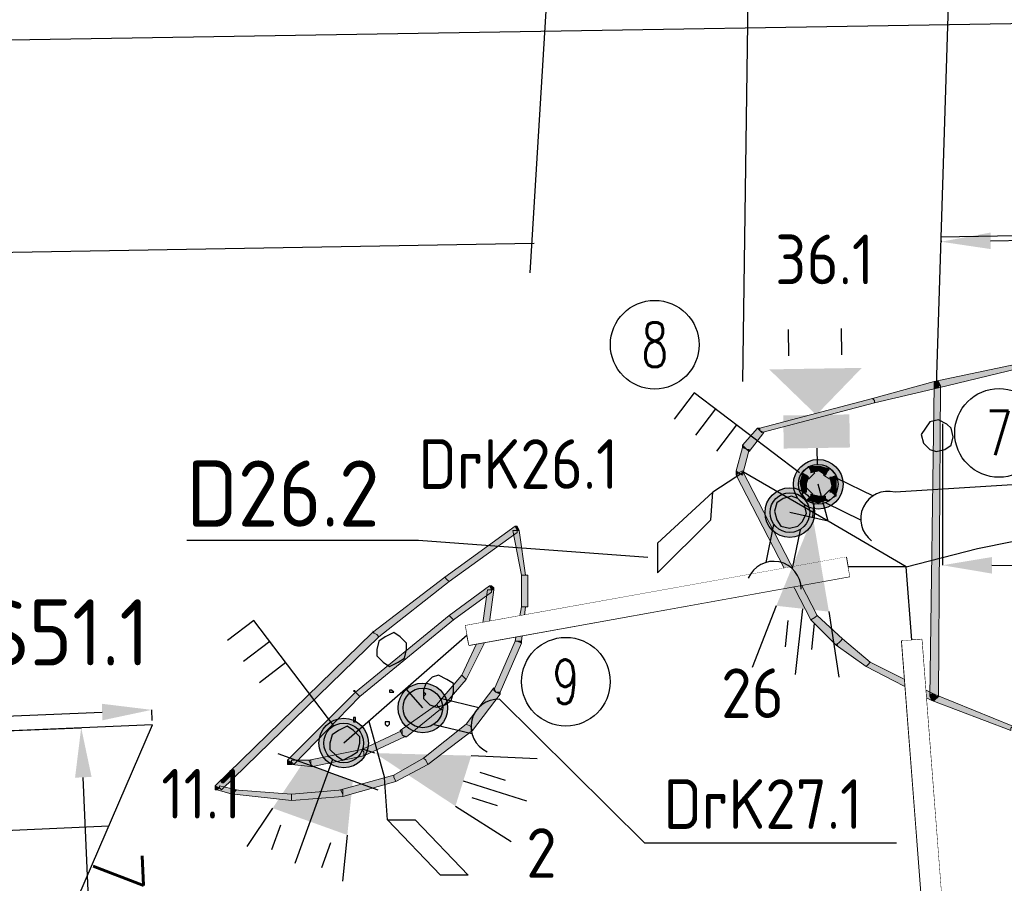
# Model space of a CAD drawing. Header units: millimetres. Extents: x -27 to 2301, y -256 to 766.
# Tile 48 of 97: x 247 to 262, y 54 to 67. Entities that reach past the tile are written whole.
import ezdxf
from ezdxf.enums import TextEntityAlignment as Align

# ---------------------------------------------------------------- set-up
doc = ezdxf.new("R2010")
doc.units = ezdxf.units.MM
doc.set_wipeout_variables(frame=1)
for name, color, linetype in [('SIV-ONDERGROND-ALG', 251, 'Continuous'), ('SIV-TEKST-035', 2, 'Continuous'), ('SIV-VRI-DETECTIE', 4, 'Continuous'), ('SIV-VRI-KABEL', 3, 'Continuous'), ('SIV-VRI-LUSUITSLIJPER', 7, 'Continuous'), ('SIV-VRI-MAATVOERING', 7, 'Continuous'), ('SIV-VRI-MANTELBUIS', 1, 'Continuous'), ('SIV-VRI-WEGMEUBILAIR', 7, 'Continuous'), ('WEG-XX-TEKST25', 2, 'Continuous')]:
    doc.layers.add(name, color=color, linetype=linetype)
doc.styles.add('ISO', font='ISO.shx')
doc.styles.add('ROMANS', font='romans.shx', dxfattribs={"width": 0.7})
doc.styles.get("Standard").update_dxf_attribs({"font": 'txt.shx'})
doc.dimstyles.get("Standard").update_dxf_attribs({"dimtxt": 0.18, "dimasz": 0.18, "dimexe": 0.18, "dimexo": 0.0625, "dimgap": 0.09, "dimtad": 0, "dimtih": 1, "dimtoh": 1, "dimzin": 0, "dimdsep": 46, "dimtxsty": 'Standard', "dimcen": 0.09, "dimadec": 0, "dimazin": 0, "dimtfac": 1, "dimtofl": 0, "dimtmove": 0, "dimatfit": 3, "dimfxl": 1, "dimtolj": 1, "dimtzin": 0, "dimarcsym": 0})

# ---------------------------------------------------------------- blocks, each defined once
blk = doc.blocks.new('161')
blk.add_circle((0, 0), 750)
at = {"style": 'ROMANS', "width": 0.7}
blk.add_attdef('MASTNR', text='', height=750, dxfattribs=at).set_placement((0, 0), align=Align.MIDDLE)
blk = doc.blocks.new('MAST')
at = {"layer": 'SIV-VRI-WEGMEUBILAIR'}
blk.add_circle((0, 0), 0.3, dxfattribs=at)
blk = doc.blocks.new('DRKM')
at = {"layer": 'SIV-VRI-WEGMEUBILAIR'}
for p, q in [((0.225, 0.203), (0.823, 0.203)), ((0.225, -0.205), (0.811, -0.205))]:
    blk.add_line(p, q, dxfattribs=at)
blk.add_circle((0, 0), 0.3, dxfattribs=at)
blk.add_arc((1.179, -0.011), 0.416, 101.0729, 258.884, dxfattribs=at)
blk = doc.blocks.new('20LNT')
at = {"layer": 'SIV-VRI-WEGMEUBILAIR'}
for p, q in [((1.597, 0.4), (2.563, 0.659)), ((1.797, 0.2), (2.197, 0.2)), ((0.197, 0), (0, 0)), ((1.597, 0), (2.597, 0)), ((1.797, -0.2), (2.197, -0.2)), ((1.597, -0.4), (2.563, -0.659))]:
    blk.add_line(p, q, dxfattribs=at)
blk.add_solid([(0.197, 0), (1.597, 0.4), (1.597, -0.4)], dxfattribs=at)
blk = doc.blocks.new('VGLNT')
at = {"layer": 'SIV-VRI-WEGMEUBILAIR'}
for p, q in [((1.648, 0.4), (2.048, 0.4)), ((0.248, 0), (0, 0)), ((1.648, -0.4), (2.048, -0.4))]:
    blk.add_line(p, q, dxfattribs=at)
for points in [[(0.748, 0), (1.448, 0.7), (1.448, -0.7)], [(0.248, 0.5), (0.748, 0.5), (0.248, -0.5), (0.748, -0.5)]]:
    blk.add_solid(points, dxfattribs=at)
blk = doc.blocks.new('SECLNT')
at = {"layer": 'SIV-VRI-WEGMEUBILAIR'}
for p, q in [((1.2, 0), (1.2, 0.5)), ((1.6, 0), (1.6, 0.5)), ((2, 0), (2, 0.5)), ((0, 0), (2, 0))]:
    blk.add_line(p, q, dxfattribs=at)
blk = doc.blocks.new('30LNTS')
at = {"layer": 'SIV-VRI-WEGMEUBILAIR'}
for p, q in [((0.2, 0), (0.2, 0.8)), ((1, 0.6), (1.679, 0.769)), ((1.2, 0.4), (1.6, 0.4)), ((0, 0), (1.675, 0)), ((0.2, 0), (0.2, -0.8)), ((1.2, -0.4), (1.6, -0.4)), ((1, -0.6), (1.679, -0.769))]:
    blk.add_line(p, q, dxfattribs=at)
blk.add_solid([(0.2, 0.4), (0.2, -0.4), (1, 0.6), (1, -0.6)], dxfattribs=at)
blk = doc.blocks.new('*D52')
at = {"layer": 'Defpoints', "color": 0}
for p in [(272.092, 63.797), (272.093, 63.722), (261.368, 63.61)]:
    blk.add_point(p, dxfattribs=at)
at = {"layer": 'SIV-VRI-MAATVOERING', "color": 0, "lineweight": -2}
for p, q in [((272.093, 63.735), (272.093, 63.722)), ((262.119, 63.548), (271.343, 63.709)), ((261.369, 63.547), (261.369, 63.534))]:
    blk.add_line(p, q, dxfattribs=at)
at = {"layer": 'SIV-VRI-MAATVOERING', "color": 0}
for points in [[(271.341, 63.834), (271.345, 63.584), (272.093, 63.722)], [(262.117, 63.673), (262.121, 63.423), (261.369, 63.534)]]:
    blk.add_solid(points, dxfattribs=at)
at = {"layer": 'SIV-VRI-MAATVOERING', "color": 0, "insert": (265.671, 64.075), "char_height": 0.75, "attachment_point": 5, "rotation": 1.0016}
blk.add_mtext('\\A1;8.75', dxfattribs=at)
blk = doc.blocks.new('*D53')
at = {"layer": 'Defpoints', "color": 0}
for p in [(261.393, 60.843), (277.696, 60.812), (277.692, 58.614)]:
    blk.add_point(p, dxfattribs=at)
at = {"layer": 'SIV-VRI-MAATVOERING', "color": 0, "lineweight": -2}
for p, q in [((261.393, 60.78), (261.389, 58.644)), ((277.696, 60.749), (277.692, 58.614)), ((262.139, 58.643), (276.942, 58.615))]:
    blk.add_line(p, q, dxfattribs=at)
at = {"layer": 'SIV-VRI-MAATVOERING', "color": 0}
for points in [[(262.139, 58.768), (262.138, 58.518), (261.389, 58.644)], [(276.942, 58.74), (276.942, 58.49), (277.692, 58.614)]]:
    blk.add_solid(points, dxfattribs=at)
at = {"layer": 'SIV-VRI-MAATVOERING', "color": 0, "insert": (274.672, 59.084), "char_height": 0.75, "attachment_point": 5, "rotation": 359.8918}
blk.add_mtext('\\A1;16.30', dxfattribs=at)
blk = doc.blocks.new('*D77')
at = {"layer": 'Defpoints', "color": 0}
for p in [(249.434, 56.458), (249.444, 56.234), (241.851, 55.908)]:
    blk.add_point(p, dxfattribs=at)
at = {"layer": 'SIV-VRI-MAATVOERING', "color": 0, "lineweight": -2}
for p, q in [((242.591, 56.164), (248.685, 56.425)), ((249.441, 56.296), (249.434, 56.458)), ((241.848, 55.97), (241.841, 56.131))]:
    blk.add_line(p, q, dxfattribs=at)
at = {"layer": 'SIV-VRI-MAATVOERING', "color": 0}
for points in [[(248.68, 56.55), (248.69, 56.3), (249.434, 56.458)], [(242.585, 56.288), (242.596, 56.039), (241.841, 56.131)]]:
    blk.add_solid(points, dxfattribs=at)
at = {"layer": 'SIV-VRI-MAATVOERING', "color": 0, "insert": (244.208, 56.699), "char_height": 0.75, "attachment_point": 5, "rotation": 2.4596}
blk.add_mtext('\\A1;7.60', dxfattribs=at)
blk = doc.blocks.new('*D78')
at = {"layer": 'Defpoints', "color": 0}
for p in [(248.368, 56.188), (243.35, 55.972), (243.667, 48.579)]:
    blk.add_point(p, dxfattribs=at)
at = {"layer": 'SIV-VRI-MAATVOERING', "color": 0, "lineweight": -2}
for p, q in [((243.412, 55.975), (248.368, 56.188)), ((248.653, 49.544), (248.4, 55.438)), ((243.73, 48.582), (248.685, 48.795))]:
    blk.add_line(p, q, dxfattribs=at)
at = {"layer": 'SIV-VRI-MAATVOERING', "color": 0}
for points in [[(248.525, 55.444), (248.275, 55.433), (248.368, 56.188)], [(248.778, 49.549), (248.528, 49.538), (248.685, 48.795)]]:
    blk.add_solid(points, dxfattribs=at)
at = {"layer": 'SIV-VRI-MAATVOERING', "color": 0, "insert": (248.961, 53.21), "char_height": 0.75, "attachment_point": 5, "rotation": 272.4596}
blk.add_mtext('\\A1;7.20', dxfattribs=at)

msp = doc.modelspace()

# ---------------------------------------------------------------- hatches: boundary and pattern name
h = msp.add_hatch(color=9)
h.dxf.hatch_style = 2
h.paths.add_polyline_path([(255.088, 58.495), (255.121, 58.495), (255.056, 58.495)])
at = {"layer": 'SIV-ONDERGROND-ALG'}
h = msp.add_hatch(color=256, dxfattribs=at)
h.dxf.hatch_style = 2
h.paths.add_polyline_path([(261.296, 61.358), (261.329, 61.326), (262.519, 61.615), (262.486, 61.648), (262.486, 61.68), (261.264, 61.422)])
h = msp.add_hatch(color=256, dxfattribs=at)
h.dxf.hatch_style = 2
h.paths.add_polyline_path([(260.364, 61.133), (260.364, 61.101), (261.329, 61.326), (261.296, 61.358), (261.264, 61.422), (260.331, 61.165)])
h = msp.add_hatch(color=256, dxfattribs=at)
h.dxf.hatch_style = 2
h.paths.add_polyline_path([(261.296, 61.358), (261.264, 61.358), (261.2, 56.662), (261.329, 56.662), (261.361, 61.358)])
h = msp.add_hatch(color=256, dxfattribs=at)
h.dxf.hatch_style = 2
h.paths.add_polyline_path([(261.329, 61.326), (261.264, 61.326), (261.264, 61.39), (261.264, 61.422), (261.296, 61.358)])
h = msp.add_hatch(color=256, dxfattribs=at)
h.dxf.hatch_style = 2
h.paths.add_polyline_path([(261.264, 61.422), (261.329, 61.422), (261.329, 61.358), (261.329, 61.326), (261.296, 61.358)])
h = msp.add_hatch(color=256, dxfattribs=at)
h.dxf.hatch_style = 2
h.paths.add_polyline_path([(261.264, 61.358), (261.264, 61.422), (261.329, 61.422), (261.361, 61.358), (261.296, 61.358)])
h = msp.add_hatch(color=256, dxfattribs=at)
h.dxf.hatch_style = 2
h.paths.add_polyline_path([(258.627, 60.683), (258.659, 60.65), (260.364, 61.101), (260.364, 61.133), (260.331, 61.165), (258.627, 60.715)])
h = msp.add_hatch(color=256, dxfattribs=at)
h.dxf.hatch_style = 2
h.paths.add_polyline_path([(258.434, 60.393), (258.466, 60.361), (258.691, 60.65), (258.627, 60.683), (258.594, 60.715), (258.369, 60.457)])
h = msp.add_hatch(color=256, dxfattribs=at)
h.dxf.hatch_style = 2
h.paths.add_polyline_path([(258.594, 60.715), (258.627, 60.715), (258.627, 60.683)])
h = msp.add_hatch(color=256, dxfattribs=at)
h.dxf.hatch_style = 2
h.paths.add_polyline_path([(258.369, 60.425), (258.369, 60.457), (258.434, 60.393)])
h = msp.add_hatch(color=256, dxfattribs=at)
h.dxf.hatch_style = 2
h.paths.add_polyline_path([(258.305, 60.039), (258.369, 60.007), (258.466, 60.393), (258.434, 60.393), (258.369, 60.425), (258.273, 60.071)])
h = msp.add_hatch(color=256, dxfattribs=at)
h.dxf.hatch_style = 2
h.paths.add_polyline_path([(259.463, 57.852), (259.495, 57.884), (258.369, 60.071), (258.305, 60.039), (258.273, 60.007), (259.399, 57.82)])
h = msp.add_hatch(color=256, dxfattribs=at)
h.dxf.hatch_style = 2
h.paths.add_polyline_path([(258.273, 60.007), (258.273, 60.071), (258.305, 60.039)])
h = msp.add_hatch(color=256, dxfattribs=at)
h.dxf.hatch_style = 2
h.paths.add_polyline_path([(259.334, 60.007), (259.27, 60.007), (259.238, 59.911), (259.27, 59.879), (259.334, 59.879), (259.366, 59.975)])
h = msp.add_hatch(color=256, dxfattribs=at)
h.dxf.hatch_style = 2
h.paths.add_polyline_path([(259.334, 60.007), (259.27, 60.007), (259.238, 59.911), (259.27, 59.879), (259.334, 59.879), (259.366, 59.975)])
h = msp.add_hatch(color=256, dxfattribs=at)
h.dxf.hatch_style = 2
h.paths.add_polyline_path([(259.399, 60.071), (259.366, 60.136), (259.27, 60.039), (259.334, 60.007), (259.366, 59.943), (259.463, 60.039)])
h = msp.add_hatch(color=256, dxfattribs=at)
h.dxf.hatch_style = 2
h.paths.add_polyline_path([(259.399, 60.071), (259.366, 60.136), (259.27, 60.039), (259.334, 60.007), (259.366, 59.943), (259.463, 60.039)])
h = msp.add_hatch(color=256, dxfattribs=at)
h.dxf.hatch_style = 2
h.paths.add_polyline_path([(259.27, 60.039), (259.27, 60.007), (259.334, 60.007)])
h = msp.add_hatch(color=256, dxfattribs=at)
h.dxf.hatch_style = 2
h.paths.add_polyline_path([(259.27, 60.039), (259.27, 60.007), (259.334, 60.007)])
h = msp.add_hatch(color=256, dxfattribs=at)
h.dxf.hatch_style = 2
h.paths.add_polyline_path([(259.399, 60.136), (259.366, 60.136), (259.399, 60.071)])
h = msp.add_hatch(color=256, dxfattribs=at)
h.dxf.hatch_style = 2
h.paths.add_polyline_path([(259.399, 60.136), (259.366, 60.136), (259.399, 60.071)])
h = msp.add_hatch(color=256, dxfattribs=at)
h.dxf.hatch_style = 2
h.paths.add_polyline_path([(259.527, 60.104), (259.527, 60.136), (259.399, 60.136), (259.399, 60.039), (259.527, 60.071)])
h = msp.add_hatch(color=256, dxfattribs=at)
h.dxf.hatch_style = 2
h.paths.add_polyline_path([(259.527, 60.104), (259.527, 60.136), (259.399, 60.136), (259.399, 60.039), (259.527, 60.071)])
h = msp.add_hatch(color=256, dxfattribs=at)
h.dxf.hatch_style = 2
h.paths.add_polyline_path([(259.656, 60.071), (259.656, 60.104), (259.559, 60.136), (259.527, 60.104), (259.527, 60.071), (259.624, 60.007)])
h = msp.add_hatch(color=256, dxfattribs=at)
h.dxf.hatch_style = 2
h.paths.add_polyline_path([(259.559, 60.136), (259.527, 60.136), (259.527, 60.104)])
h = msp.add_hatch(color=256, dxfattribs=at)
h.dxf.hatch_style = 2
h.paths.add_polyline_path([(259.656, 60.071), (259.656, 60.104), (259.559, 60.136), (259.527, 60.104), (259.527, 60.071), (259.624, 60.007)])
h = msp.add_hatch(color=256, dxfattribs=at)
h.dxf.hatch_style = 2
h.paths.add_polyline_path([(259.559, 60.136), (259.527, 60.136), (259.527, 60.104)])
h = msp.add_hatch(color=256, dxfattribs=at)
h.dxf.hatch_style = 2
h.paths.add_polyline_path([(259.72, 59.975), (259.785, 60.007), (259.688, 60.104), (259.656, 60.071), (259.592, 60.007), (259.688, 59.943)])
h = msp.add_hatch(color=256, dxfattribs=at)
h.dxf.hatch_style = 2
h.paths.add_polyline_path([(259.72, 59.975), (259.785, 60.007), (259.688, 60.104), (259.656, 60.071), (259.592, 60.007), (259.688, 59.943)])
h = msp.add_hatch(color=256, dxfattribs=at)
h.dxf.hatch_style = 2
h.paths.add_polyline_path([(259.688, 60.104), (259.656, 60.104), (259.656, 60.071)])
h = msp.add_hatch(color=256, dxfattribs=at)
h.dxf.hatch_style = 2
h.paths.add_polyline_path([(259.688, 60.104), (259.656, 60.104), (259.656, 60.071)])
h = msp.add_hatch(color=256, dxfattribs=at)
h.dxf.hatch_style = 2
h.paths.add_polyline_path([(259.785, 59.975), (259.785, 60.007), (259.72, 59.975)])
h = msp.add_hatch(color=256, dxfattribs=at)
h.dxf.hatch_style = 2
h.paths.add_polyline_path([(259.785, 59.975), (259.785, 60.007), (259.72, 59.975)])
h = msp.add_hatch(color=256, dxfattribs=at)
h.dxf.hatch_style = 2
h.paths.add_polyline_path([(259.238, 59.911), (259.238, 59.879), (259.27, 59.879)])
h = msp.add_hatch(color=256, dxfattribs=at)
h.dxf.hatch_style = 2
h.paths.add_polyline_path([(259.238, 59.911), (259.238, 59.879), (259.27, 59.879)])
h = msp.add_hatch(color=256, dxfattribs=at)
h.dxf.hatch_style = 2
h.paths.add_polyline_path([(259.27, 59.879), (259.238, 59.879), (259.27, 59.75), (259.334, 59.75), (259.334, 59.879)])
h = msp.add_hatch(color=256, dxfattribs=at)
h.dxf.hatch_style = 2
h.paths.add_polyline_path([(259.27, 59.879), (259.238, 59.879), (259.27, 59.75), (259.334, 59.75), (259.334, 59.879)])
h = msp.add_hatch(color=256, dxfattribs=at)
h.dxf.hatch_style = 2
h.paths.add_polyline_path([(259.752, 59.846), (259.785, 59.846), (259.785, 59.975), (259.688, 59.975), (259.72, 59.846)])
h = msp.add_hatch(color=256, dxfattribs=at)
h.dxf.hatch_style = 2
h.paths.add_polyline_path([(259.752, 59.846), (259.785, 59.846), (259.785, 59.975), (259.688, 59.975), (259.72, 59.846)])
h = msp.add_hatch(color=256, dxfattribs=at)
h.dxf.hatch_style = 2
h.paths.add_polyline_path([(259.302, 59.75), (259.27, 59.718), (259.334, 59.621), (259.399, 59.686), (259.431, 59.718), (259.334, 59.814)])
h = msp.add_hatch(color=256, dxfattribs=at)
h.dxf.hatch_style = 2
h.paths.add_polyline_path([(259.302, 59.75), (259.27, 59.718), (259.334, 59.621), (259.399, 59.686), (259.431, 59.718), (259.334, 59.814)])
h = msp.add_hatch(color=256, dxfattribs=at)
h.dxf.hatch_style = 2
h.paths.add_polyline_path([(259.27, 59.75), (259.27, 59.718), (259.302, 59.75)])
h = msp.add_hatch(color=256, dxfattribs=at)
h.dxf.hatch_style = 2
h.paths.add_polyline_path([(259.27, 59.75), (259.27, 59.718), (259.302, 59.75)])
h = msp.add_hatch(color=256, dxfattribs=at)
h.dxf.hatch_style = 2
h.paths.add_polyline_path([(259.399, 59.686), (259.366, 59.621), (259.495, 59.589), (259.527, 59.621), (259.527, 59.686), (259.399, 59.718)])
h = msp.add_hatch(color=256, dxfattribs=at)
h.dxf.hatch_style = 2
h.paths.add_polyline_path([(259.399, 59.686), (259.366, 59.621), (259.495, 59.589), (259.527, 59.621), (259.527, 59.686), (259.399, 59.718)])
h = msp.add_hatch(color=256, dxfattribs=at)
h.dxf.hatch_style = 2
h.paths.add_polyline_path([(259.624, 59.653), (259.656, 59.621), (259.785, 59.686), (259.72, 59.75), (259.688, 59.782), (259.592, 59.686)])
h = msp.add_hatch(color=256, dxfattribs=at)
h.dxf.hatch_style = 2
h.paths.add_polyline_path([(259.624, 59.653), (259.656, 59.621), (259.785, 59.686), (259.72, 59.75), (259.688, 59.782), (259.592, 59.686)])
h = msp.add_hatch(color=256, dxfattribs=at)
h.dxf.hatch_style = 2
h.paths.add_polyline_path([(259.72, 59.75), (259.785, 59.75), (259.785, 59.846), (259.72, 59.846), (259.688, 59.75)])
h = msp.add_hatch(color=256, dxfattribs=at)
h.dxf.hatch_style = 2
h.paths.add_polyline_path([(259.72, 59.75), (259.785, 59.75), (259.785, 59.846), (259.72, 59.846), (259.688, 59.75)])
h = msp.add_hatch(color=256, dxfattribs=at)
h.dxf.hatch_style = 2
h.paths.add_polyline_path([(259.785, 59.686), (259.785, 59.75), (259.72, 59.75)])
h = msp.add_hatch(color=256, dxfattribs=at)
h.dxf.hatch_style = 2
h.paths.add_polyline_path([(259.785, 59.686), (259.785, 59.75), (259.72, 59.75)])
h = msp.add_hatch(color=256, dxfattribs=at)
h.dxf.hatch_style = 2
h.paths.add_polyline_path([(259.334, 59.621), (259.366, 59.621), (259.399, 59.686)])
h = msp.add_hatch(color=256, dxfattribs=at)
h.dxf.hatch_style = 2
h.paths.add_polyline_path([(259.334, 59.621), (259.366, 59.621), (259.399, 59.686)])
h = msp.add_hatch(color=256, dxfattribs=at)
h.dxf.hatch_style = 2
h.paths.add_polyline_path([(259.495, 59.589), (259.527, 59.589), (259.527, 59.621)])
h = msp.add_hatch(color=256, dxfattribs=at)
h.dxf.hatch_style = 2
h.paths.add_polyline_path([(259.495, 59.589), (259.527, 59.589), (259.527, 59.621)])
h = msp.add_hatch(color=256, dxfattribs=at)
h.dxf.hatch_style = 2
h.paths.add_polyline_path([(259.527, 59.621), (259.527, 59.589), (259.624, 59.621), (259.624, 59.686), (259.527, 59.686)])
h = msp.add_hatch(color=256, dxfattribs=at)
h.dxf.hatch_style = 2
h.paths.add_polyline_path([(259.527, 59.621), (259.527, 59.589), (259.624, 59.621), (259.624, 59.686), (259.527, 59.686)])
h = msp.add_hatch(color=256, dxfattribs=at)
h.dxf.hatch_style = 2
h.paths.add_polyline_path([(259.624, 59.621), (259.656, 59.621), (259.624, 59.653)])
h = msp.add_hatch(color=256, dxfattribs=at)
h.dxf.hatch_style = 2
h.paths.add_polyline_path([(259.624, 59.621), (259.656, 59.621), (259.624, 59.653)])
h = msp.add_hatch(color=256, dxfattribs=at)
h.dxf.hatch_style = 2
h.paths.add_polyline_path([(253.898, 58.431), (253.931, 58.399), (254.96, 59.139), (254.96, 59.171), (254.928, 59.235), (253.866, 58.463)])
h = msp.add_hatch(color=256, dxfattribs=at)
h.dxf.hatch_style = 2
h.paths.add_polyline_path([(254.96, 59.171), (254.896, 59.171), (255.024, 58.495), (255.088, 58.495), (254.992, 59.171)])
h = msp.add_hatch(color=256, dxfattribs=at)
h.dxf.hatch_style = 2
h.paths.add_polyline_path([(254.928, 59.235), (254.96, 59.235), (254.992, 59.171), (254.96, 59.171)])
h = msp.add_hatch(color=256, dxfattribs=at)
h.dxf.hatch_style = 2
h.paths.add_polyline_path([(252.837, 57.595), (252.869, 57.563), (253.931, 58.399), (253.898, 58.431), (253.866, 58.463), (252.773, 57.627)])
h = msp.add_hatch(color=256, dxfattribs=at)
h.dxf.hatch_style = 2
h.paths.add_polyline_path([(255.056, 58.495), (255.024, 58.495), (255.024, 58.013), (255.121, 58.013), (255.121, 58.495)])
h = msp.add_hatch(color=256, dxfattribs=at)
h.dxf.hatch_style = 2
h.paths.add_polyline_path([(253.963, 57.852), (253.995, 57.82), (254.574, 58.238), (254.574, 58.27), (254.542, 58.335), (253.931, 57.884)])
h = msp.add_hatch(color=256, dxfattribs=at)
h.dxf.hatch_style = 2
h.paths.add_polyline_path([(254.574, 58.27), (254.51, 58.27), (254.413, 57.563), (254.51, 57.563), (254.606, 58.27)])
h = msp.add_hatch(color=256, dxfattribs=at)
h.dxf.hatch_style = 2
h.paths.add_polyline_path([(254.542, 58.335), (254.574, 58.335), (254.606, 58.302), (254.606, 58.27), (254.574, 58.27)])
h = msp.add_hatch(color=256, dxfattribs=at)
h.dxf.hatch_style = 2
h.paths.add_polyline_path([(255.056, 58.013), (255.024, 58.013), (254.928, 57.498), (255.024, 57.498), (255.088, 58.013)])
h = msp.add_hatch(color=256, dxfattribs=at)
h.dxf.hatch_style = 2
h.paths.add_polyline_path([(252.547, 56.694), (252.58, 56.662), (253.995, 57.82), (253.963, 57.852), (253.931, 57.884), (252.515, 56.726)])
h = msp.add_hatch(color=256, dxfattribs=at)
h.dxf.hatch_style = 2
h.paths.add_polyline_path([(259.849, 57.498), (259.881, 57.53), (259.495, 57.884), (259.463, 57.852), (259.399, 57.82), (259.785, 57.434)])
h = msp.add_hatch(color=256, dxfattribs=at)
h.dxf.hatch_style = 2
h.paths.add_polyline_path([(250.457, 55.279), (250.489, 55.247), (252.869, 57.563), (252.837, 57.595), (252.773, 57.627), (250.392, 55.311)])
h = msp.add_hatch(color=256, dxfattribs=at)
h.dxf.hatch_style = 2
h.paths.add_polyline_path([(252.773, 57.627), (252.773, 57.659), (252.805, 57.627)])
h = msp.add_hatch(color=256, dxfattribs=at)
h.dxf.hatch_style = 2
h.paths.add_polyline_path([(254.445, 57.563), (254.413, 57.595), (254.124, 56.984), (254.156, 56.951), (254.188, 56.919), (254.51, 57.563)])
h = msp.add_hatch(color=256, dxfattribs=at)
h.dxf.hatch_style = 2
h.paths.add_polyline_path([(254.96, 57.498), (254.928, 57.498), (254.606, 56.758), (254.638, 56.726), (254.703, 56.726), (255.024, 57.466)])
h = msp.add_hatch(color=256, dxfattribs=at)
h.dxf.hatch_style = 2
h.paths.add_polyline_path([(255.024, 57.498), (255.024, 57.466), (254.96, 57.498)])
h = msp.add_hatch(color=256, dxfattribs=at)
h.dxf.hatch_style = 2
h.paths.add_polyline_path([(260.267, 57.144), (260.299, 57.177), (259.881, 57.53), (259.849, 57.498), (259.785, 57.434), (260.235, 57.112)])
h = msp.add_hatch(color=256, dxfattribs=at)
h.dxf.hatch_style = 2
h.paths.add_polyline_path([(259.785, 57.434), (259.785, 57.466), (259.817, 57.434)])
h = msp.add_hatch(color=256, dxfattribs=at)
h.dxf.hatch_style = 2
h.paths.add_polyline_path([(261.264, 56.662), (261.264, 56.694), (260.299, 57.177), (260.267, 57.144), (260.235, 57.112), (261.232, 56.598)])
h = msp.add_hatch(color=256, dxfattribs=at)
h.dxf.hatch_style = 2
h.paths.add_polyline_path([(254.156, 56.951), (254.124, 56.984), (253.738, 56.533), (253.77, 56.501), (253.802, 56.469), (254.188, 56.919)])
h = msp.add_hatch(color=256, dxfattribs=at)
h.dxf.hatch_style = 2
h.paths.add_polyline_path([(251.55, 55.665), (251.583, 55.633), (252.58, 56.662), (252.547, 56.694), (252.515, 56.726), (251.486, 55.697)])
h = msp.add_hatch(color=256, dxfattribs=at)
h.dxf.hatch_style = 2
h.paths.add_polyline_path([(252.483, 56.726), (252.483, 56.758), (252.515, 56.758), (252.515, 56.726)])
h = msp.add_hatch(color=256, dxfattribs=at)
h.dxf.hatch_style = 2
h.paths.add_polyline_path([(254.638, 56.726), (254.606, 56.791), (254.188, 56.244), (254.252, 56.212), (254.284, 56.147), (254.703, 56.694)])
h = msp.add_hatch(color=256, dxfattribs=at)
h.dxf.hatch_style = 2
h.paths.add_polyline_path([(254.703, 56.726), (254.703, 56.694), (254.638, 56.726)])
h = msp.add_hatch(color=256, dxfattribs=at)
h.dxf.hatch_style = 2
h.paths.add_polyline_path([(261.232, 56.598), (261.2, 56.662), (261.2, 56.694), (261.264, 56.694), (261.264, 56.662)])
h = msp.add_hatch(color=256, dxfattribs=at)
h.dxf.hatch_style = 2
h.paths.add_polyline_path([(261.329, 56.662), (261.264, 56.598), (261.232, 56.598), (261.2, 56.662), (261.264, 56.662)])
h = msp.add_hatch(color=256, dxfattribs=at)
h.dxf.hatch_style = 2
h.paths.add_polyline_path([(261.264, 56.694), (261.296, 56.662), (261.264, 56.598), (261.232, 56.598), (261.264, 56.662)])
h = msp.add_hatch(color=256, dxfattribs=at)
h.dxf.hatch_style = 2
h.paths.add_polyline_path([(262.422, 56.18), (262.454, 56.212), (261.264, 56.694), (261.264, 56.662), (261.232, 56.598), (262.422, 56.147)])
h = msp.add_hatch(color=256, dxfattribs=at)
h.dxf.hatch_style = 2
h.paths.add_polyline_path([(253.77, 56.501), (253.738, 56.533), (253.191, 56.147), (253.223, 56.083), (253.287, 56.051), (253.802, 56.469)])
h = msp.add_hatch(color=256, dxfattribs=at)
h.dxf.hatch_style = 2
h.paths.add_polyline_path([(253.802, 56.469), (253.834, 56.469), (253.802, 56.437)])
h = msp.add_hatch(color=256, dxfattribs=at)
h.dxf.hatch_style = 2
h.paths.add_polyline_path([(253.223, 56.083), (253.223, 56.147), (252.612, 55.858), (252.644, 55.826), (252.644, 55.761), (253.255, 56.051)])
h = msp.add_hatch(color=256, dxfattribs=at)
h.dxf.hatch_style = 2
h.paths.add_polyline_path([(254.252, 56.212), (254.188, 56.244), (253.545, 55.729), (253.577, 55.697), (253.609, 55.633), (254.284, 56.147)])
h = msp.add_hatch(color=256, dxfattribs=at)
h.dxf.hatch_style = 2
h.paths.add_polyline_path([(253.287, 56.051), (253.255, 56.051), (253.223, 56.083)])
h = msp.add_hatch(color=256, dxfattribs=at)
h.dxf.hatch_style = 2
h.paths.add_polyline_path([(252.644, 55.826), (252.612, 55.858), (251.808, 55.697), (251.84, 55.633), (251.872, 55.601), (252.644, 55.761)])
h = msp.add_hatch(color=256, dxfattribs=at)
h.dxf.hatch_style = 2
h.paths.add_polyline_path([(251.55, 55.633), (251.518, 55.633), (251.486, 55.633), (251.486, 55.697), (251.55, 55.665)])
h = msp.add_hatch(color=256, dxfattribs=at)
h.dxf.hatch_style = 2
h.paths.add_polyline_path([(251.84, 55.633), (251.84, 55.697), (251.55, 55.697), (251.55, 55.633), (251.84, 55.601)])
h = msp.add_hatch(color=256, dxfattribs=at)
h.dxf.hatch_style = 2
h.paths.add_polyline_path([(252.644, 55.761), (252.644, 55.794), (252.676, 55.761)])
h = msp.add_hatch(color=256, dxfattribs=at)
h.dxf.hatch_style = 2
h.paths.add_polyline_path([(253.577, 55.697), (253.545, 55.729), (253.094, 55.472), (253.094, 55.44), (253.126, 55.375), (253.609, 55.633)])
h = msp.add_hatch(color=256, dxfattribs=at)
h.dxf.hatch_style = 2
h.paths.add_polyline_path([(251.872, 55.601), (251.84, 55.601), (251.84, 55.633)])
h = msp.add_hatch(color=256, dxfattribs=at)
h.dxf.hatch_style = 2
h.paths.add_polyline_path([(253.094, 55.44), (253.094, 55.472), (252.29, 55.247), (252.322, 55.182), (252.322, 55.15), (253.126, 55.375)])
h = msp.add_hatch(color=256, dxfattribs=at)
h.dxf.hatch_style = 2
h.paths.add_polyline_path([(250.425, 55.247), (250.392, 55.247), (250.392, 55.311), (250.457, 55.279)])
h = msp.add_hatch(color=256, dxfattribs=at)
h.dxf.hatch_style = 2
h.paths.add_polyline_path([(250.682, 55.215), (250.714, 55.247), (250.457, 55.311), (250.457, 55.279), (250.425, 55.247), (250.65, 55.182)])
h = msp.add_hatch(color=256, dxfattribs=at)
h.dxf.hatch_style = 2
h.paths.add_polyline_path([(251.55, 55.118), (251.55, 55.182), (250.682, 55.247), (250.682, 55.182), (251.55, 55.086)])
h = msp.add_hatch(color=256, dxfattribs=at)
h.dxf.hatch_style = 2
h.paths.add_polyline_path([(252.322, 55.182), (252.322, 55.247), (251.55, 55.182), (251.55, 55.086), (252.322, 55.15)])
h = msp.add_hatch(color=256, dxfattribs=at)
h.dxf.hatch_style = 2
h.paths.add_polyline_path([(250.682, 55.182), (250.65, 55.182), (250.682, 55.215)])
at = {"layer": 'SIV-VRI-MAATVOERING'}
h = msp.add_hatch(color=256, dxfattribs=at)
edge = h.paths.add_edge_path()
edge.add_arc((259.512, 59.868), 0.375, 0, 360)
h = msp.add_hatch(color=256, dxfattribs=at)
edge = h.paths.add_edge_path()
edge.add_arc((259.083, 59.44), 0.375, 0, 360)
h = msp.add_hatch(color=256, dxfattribs=at)
edge = h.paths.add_edge_path()
edge.add_arc((253.534, 56.488), 0.375, 0, 360)
h = msp.add_hatch(color=256, dxfattribs=at)
edge = h.paths.add_edge_path()
edge.add_arc((252.337, 55.957), 0.375, 0, 360)

# ---------------------------------------------------------------- linework, layer by layer
at = {"layer": 'SIV-ONDERGROND-ALG', "lineweight": 25}
for points in [[(258.498, 70.815), (258.369, 61.422)], [(261.489, 67.437), (261.296, 61.358)], [(255.41, 67.276), (255.153, 63.063)], [(236.465, 66.408), (279.727, 67.116)], [(261.361, 63.61), (279.759, 63.931)], [(236.529, 63.192), (255.217, 63.513)], [(261.554, 60.586), (261.522, 60.715), (261.457, 60.779), (261.329, 60.843), (261.2, 60.811), (261.136, 60.715), (261.071, 60.618), (261.103, 60.49), (261.2, 60.393), (261.296, 60.361), (261.425, 60.393), (261.522, 60.457), (261.554, 60.586)], [(259.334, 59.428), (259.302, 59.557), (259.206, 59.653), (259.109, 59.686), (258.98, 59.653), (258.884, 59.589), (258.852, 59.46), (258.884, 59.332), (258.948, 59.235), (259.077, 59.203), (259.206, 59.235), (259.27, 59.3), (259.334, 59.428)], [(253.287, 57.37), (253.287, 57.466), (253.191, 57.563), (253.094, 57.627), (252.966, 57.563), (252.869, 57.498), (252.837, 57.37), (252.837, 57.273), (252.933, 57.177), (253.03, 57.112), (253.159, 57.177), (253.255, 57.241), (253.287, 57.37)], [(253.995, 56.726), (253.995, 56.855), (253.898, 56.919), (253.77, 56.984), (253.673, 56.951), (253.577, 56.855), (253.545, 56.758), (253.545, 56.63), (253.641, 56.533), (253.738, 56.501), (253.866, 56.533), (253.963, 56.598), (253.995, 56.726)], [(253.062, 56.758), (253.03, 56.758), (253.03, 56.726), (253.094, 56.726), (253.062, 56.758)], [(253.577, 56.694), (253.545, 56.726), (253.545, 56.726), (253.545, 56.662), (253.545, 56.662), (253.577, 56.694)], [(252.515, 56.34), (252.483, 56.34), (252.483, 56.276), (252.515, 56.276), (252.515, 56.308), (252.515, 56.34)], [(253.03, 56.276), (252.966, 56.276), (252.966, 56.244), (252.998, 56.212), (253.03, 56.244), (253.03, 56.276)], [(252.58, 55.954), (252.58, 56.051), (252.483, 56.147), (252.387, 56.212), (252.258, 56.147), (252.161, 56.083), (252.129, 55.954), (252.129, 55.858), (252.226, 55.761), (252.322, 55.697), (252.451, 55.761), (252.547, 55.826), (252.58, 55.954)]]:
    msp.add_lwpolyline(points, dxfattribs=at)
at = {"layer": 'SIV-ONDERGROND-ALG', "lineweight": 5}
for points in [[(261.296, 61.358), (261.329, 61.326), (262.519, 61.615), (262.486, 61.648), (262.486, 61.68), (261.264, 61.422), (261.296, 61.358)], [(260.364, 61.133), (260.364, 61.101), (261.329, 61.326), (261.296, 61.358), (261.264, 61.422), (260.331, 61.165), (260.364, 61.133)], [(261.296, 61.358), (261.264, 61.358), (261.2, 56.662), (261.329, 56.662), (261.361, 61.358), (261.296, 61.358)], [(261.329, 61.326), (261.264, 61.326), (261.264, 61.39), (261.264, 61.422)], [(261.264, 61.422), (261.329, 61.422), (261.329, 61.358), (261.329, 61.326)], [(261.264, 61.358), (261.264, 61.422), (261.329, 61.422), (261.361, 61.358)], [(258.627, 60.683), (258.659, 60.65), (260.364, 61.101), (260.364, 61.133), (260.331, 61.165), (258.627, 60.715), (258.627, 60.683)], [(258.434, 60.393), (258.466, 60.361), (258.691, 60.65), (258.627, 60.683), (258.594, 60.715), (258.369, 60.457), (258.434, 60.393)], [(258.594, 60.715), (258.627, 60.715)], [(258.369, 60.425), (258.369, 60.457)], [(258.305, 60.039), (258.369, 60.007), (258.466, 60.393), (258.434, 60.393), (258.369, 60.425), (258.273, 60.071), (258.305, 60.039)], [(259.463, 57.852), (259.495, 57.884), (258.369, 60.071), (258.305, 60.039), (258.273, 60.007), (259.399, 57.82), (259.463, 57.852)], [(258.273, 60.007), (258.273, 60.071)], [(259.334, 60.007), (259.27, 60.007), (259.238, 59.911), (259.27, 59.879), (259.334, 59.879), (259.366, 59.975), (259.334, 60.007)], [(259.334, 60.007), (259.27, 60.007), (259.238, 59.911), (259.27, 59.879), (259.334, 59.879), (259.366, 59.975), (259.334, 60.007)], [(259.399, 60.071), (259.366, 60.136), (259.27, 60.039), (259.334, 60.007), (259.366, 59.943), (259.463, 60.039), (259.399, 60.071)], [(259.399, 60.071), (259.366, 60.136), (259.27, 60.039), (259.334, 60.007), (259.366, 59.943), (259.463, 60.039), (259.399, 60.071)], [(259.27, 60.039), (259.27, 60.007)], [(259.27, 60.039), (259.27, 60.007)], [(259.399, 60.136), (259.366, 60.136)], [(259.399, 60.136), (259.366, 60.136)], [(259.527, 60.104), (259.527, 60.136), (259.399, 60.136), (259.399, 60.039), (259.527, 60.071), (259.527, 60.104)], [(259.527, 60.104), (259.527, 60.136), (259.399, 60.136), (259.399, 60.039), (259.527, 60.071), (259.527, 60.104)], [(259.656, 60.071), (259.656, 60.104), (259.559, 60.136), (259.527, 60.104), (259.527, 60.071), (259.624, 60.007), (259.656, 60.071)], [(259.559, 60.136), (259.527, 60.136)], [(259.656, 60.071), (259.656, 60.104), (259.559, 60.136), (259.527, 60.104), (259.527, 60.071), (259.624, 60.007), (259.656, 60.071)], [(259.559, 60.136), (259.527, 60.136)], [(259.72, 59.975), (259.785, 60.007), (259.688, 60.104), (259.656, 60.071), (259.592, 60.007), (259.688, 59.943), (259.72, 59.975)], [(259.72, 59.975), (259.785, 60.007), (259.688, 60.104), (259.656, 60.071), (259.592, 60.007), (259.688, 59.943), (259.72, 59.975)], [(259.688, 60.104), (259.656, 60.104)], [(259.688, 60.104), (259.656, 60.104)], [(259.785, 59.975), (259.785, 60.007)], [(259.785, 59.975), (259.785, 60.007)], [(259.238, 59.911), (259.238, 59.879)], [(259.238, 59.911), (259.238, 59.879)], [(259.27, 59.879), (259.238, 59.879), (259.27, 59.75), (259.334, 59.75), (259.334, 59.879), (259.27, 59.879)], [(259.27, 59.879), (259.238, 59.879), (259.27, 59.75), (259.334, 59.75), (259.334, 59.879), (259.27, 59.879)], [(259.752, 59.846), (259.785, 59.846), (259.785, 59.975), (259.688, 59.975), (259.72, 59.846), (259.752, 59.846)], [(259.752, 59.846), (259.785, 59.846), (259.785, 59.975), (259.688, 59.975), (259.72, 59.846), (259.752, 59.846)], [(259.302, 59.75), (259.27, 59.718), (259.334, 59.621), (259.399, 59.686), (259.431, 59.718), (259.334, 59.814), (259.302, 59.75)], [(259.302, 59.75), (259.27, 59.718), (259.334, 59.621), (259.399, 59.686), (259.431, 59.718), (259.334, 59.814), (259.302, 59.75)], [(259.27, 59.75), (259.27, 59.718)], [(259.27, 59.75), (259.27, 59.718)], [(259.399, 59.686), (259.366, 59.621), (259.495, 59.589), (259.527, 59.621), (259.527, 59.686), (259.399, 59.718), (259.399, 59.686)], [(259.399, 59.686), (259.366, 59.621), (259.495, 59.589), (259.527, 59.621), (259.527, 59.686), (259.399, 59.718), (259.399, 59.686)], [(259.624, 59.653), (259.656, 59.621), (259.785, 59.686), (259.72, 59.75), (259.688, 59.782), (259.592, 59.686), (259.624, 59.653)], [(259.624, 59.653), (259.656, 59.621), (259.785, 59.686), (259.72, 59.75), (259.688, 59.782), (259.592, 59.686), (259.624, 59.653)], [(259.72, 59.75), (259.785, 59.75), (259.785, 59.846), (259.72, 59.846), (259.688, 59.75), (259.72, 59.75)], [(259.72, 59.75), (259.785, 59.75), (259.785, 59.846), (259.72, 59.846), (259.688, 59.75), (259.72, 59.75)], [(259.785, 59.686), (259.785, 59.75)], [(259.785, 59.686), (259.785, 59.75)], [(259.334, 59.621), (259.366, 59.621)], [(259.334, 59.621), (259.366, 59.621)], [(259.495, 59.589), (259.527, 59.589)], [(259.495, 59.589), (259.527, 59.589)], [(259.527, 59.621), (259.527, 59.589), (259.624, 59.621), (259.624, 59.686), (259.527, 59.686), (259.527, 59.621)], [(259.527, 59.621), (259.527, 59.589), (259.624, 59.621), (259.624, 59.686), (259.527, 59.686), (259.527, 59.621)], [(259.624, 59.621), (259.656, 59.621)], [(259.624, 59.621), (259.656, 59.621)], [(253.898, 58.431), (253.931, 58.399), (254.96, 59.139), (254.96, 59.171), (254.928, 59.235), (253.866, 58.463), (253.898, 58.431)], [(254.96, 59.171), (254.896, 59.171), (255.024, 58.495), (255.088, 58.495), (254.992, 59.171), (254.96, 59.171)], [(254.928, 59.235), (254.96, 59.235), (254.992, 59.171)], [(252.837, 57.595), (252.869, 57.563), (253.931, 58.399), (253.898, 58.431), (253.866, 58.463), (252.773, 57.627), (252.837, 57.595)], [(253.866, 58.463), (253.866, 58.463)], [(255.056, 58.495), (255.024, 58.495), (255.024, 58.013), (255.121, 58.013), (255.121, 58.495), (255.056, 58.495)], [(255.088, 58.495), (255.121, 58.495)], [(253.963, 57.852), (253.995, 57.82), (254.574, 58.238), (254.574, 58.27), (254.542, 58.335), (253.931, 57.884), (253.963, 57.852)], [(254.574, 58.27), (254.51, 58.27), (254.413, 57.563), (254.51, 57.563), (254.606, 58.27), (254.574, 58.27)], [(254.542, 58.335), (254.574, 58.335), (254.606, 58.302), (254.606, 58.27)], [(255.056, 58.013), (255.024, 58.013), (254.928, 57.498), (255.024, 57.498), (255.088, 58.013), (255.056, 58.013)], [(255.121, 58.013), (255.088, 58.013)], [(252.547, 56.694), (252.58, 56.662), (253.995, 57.82), (253.963, 57.852), (253.931, 57.884), (252.515, 56.726), (252.547, 56.694)], [(253.931, 57.884), (253.931, 57.884)], [(259.849, 57.498), (259.881, 57.53), (259.495, 57.884), (259.463, 57.852), (259.399, 57.82), (259.785, 57.434), (259.849, 57.498)], [(259.399, 57.82), (259.399, 57.82)], [(250.457, 55.279), (250.489, 55.247), (252.869, 57.563), (252.837, 57.595), (252.773, 57.627), (250.392, 55.311), (250.457, 55.279)], [(254.445, 57.563), (254.413, 57.595), (254.124, 56.984), (254.156, 56.951), (254.188, 56.919), (254.51, 57.563), (254.445, 57.563)], [(254.51, 57.563), (254.51, 57.563)], [(254.96, 57.498), (254.928, 57.498), (254.606, 56.758), (254.638, 56.726), (254.703, 56.726), (255.024, 57.466), (254.96, 57.498)], [(255.024, 57.498), (255.024, 57.466)], [(260.267, 57.144), (260.299, 57.177), (259.881, 57.53), (259.849, 57.498), (259.785, 57.434), (260.235, 57.112), (260.267, 57.144)], [(261.264, 56.662), (261.264, 56.694), (260.299, 57.177), (260.267, 57.144), (260.235, 57.112), (261.232, 56.598), (261.264, 56.662)], [(260.235, 57.112), (260.235, 57.112)], [(254.156, 56.951), (254.124, 56.984), (253.738, 56.533), (253.77, 56.501), (253.802, 56.469), (254.188, 56.919), (254.156, 56.951)], [(254.188, 56.919), (254.188, 56.919)], [(251.55, 55.665), (251.583, 55.633), (252.58, 56.662), (252.547, 56.694), (252.515, 56.726), (251.486, 55.697), (251.55, 55.665)], [(254.638, 56.726), (254.606, 56.791), (254.188, 56.244), (254.252, 56.212), (254.284, 56.147), (254.703, 56.694), (254.638, 56.726)], [(254.703, 56.726), (254.703, 56.694)], [(261.232, 56.598), (261.2, 56.662), (261.2, 56.694), (261.264, 56.694)], [(261.329, 56.662), (261.264, 56.598), (261.232, 56.598), (261.2, 56.662)], [(261.264, 56.694), (261.296, 56.662), (261.264, 56.598), (261.232, 56.598)], [(262.422, 56.18), (262.454, 56.212), (261.264, 56.694), (261.264, 56.662), (261.232, 56.598), (262.422, 56.147), (262.422, 56.18)], [(253.77, 56.501), (253.738, 56.533), (253.191, 56.147), (253.223, 56.083), (253.287, 56.051), (253.802, 56.469), (253.77, 56.501)], [(253.223, 56.083), (253.223, 56.147), (252.612, 55.858), (252.644, 55.826), (252.644, 55.761), (253.255, 56.051), (253.223, 56.083)], [(254.252, 56.212), (254.188, 56.244), (253.545, 55.729), (253.577, 55.697), (253.609, 55.633), (254.284, 56.147), (254.252, 56.212)], [(253.287, 56.051), (253.255, 56.051)], [(252.644, 55.826), (252.612, 55.858), (251.808, 55.697), (251.84, 55.633), (251.872, 55.601), (252.644, 55.761), (252.644, 55.826)], [(251.55, 55.633), (251.518, 55.633), (251.486, 55.633), (251.486, 55.697)], [(251.84, 55.633), (251.84, 55.697), (251.55, 55.697), (251.55, 55.633), (251.84, 55.601), (251.84, 55.633)], [(253.577, 55.697), (253.545, 55.729), (253.094, 55.472), (253.094, 55.44), (253.126, 55.375), (253.609, 55.633), (253.577, 55.697)], [(251.872, 55.601), (251.84, 55.601)], [(253.609, 55.633), (253.609, 55.633)], [(253.094, 55.44), (253.094, 55.472), (252.29, 55.247), (252.322, 55.182), (252.322, 55.15), (253.126, 55.375), (253.094, 55.44)], [(250.425, 55.247), (250.392, 55.247), (250.392, 55.311)], [(250.682, 55.215), (250.714, 55.247), (250.457, 55.311), (250.457, 55.279), (250.425, 55.247), (250.65, 55.182), (250.682, 55.215)], [(251.55, 55.118), (251.55, 55.182), (250.682, 55.247), (250.682, 55.182), (251.55, 55.086), (251.55, 55.118)], [(252.322, 55.182), (252.322, 55.247), (251.55, 55.182), (251.55, 55.086), (252.322, 55.15), (252.322, 55.182)], [(250.682, 55.182), (250.65, 55.182)], [(252.322, 55.15), (252.322, 55.15)]]:
    msp.add_lwpolyline(points, dxfattribs=at)
at = {"layer": 'SIV-VRI-DETECTIE'}
msp.add_line((241.915, 54.409), (248.784, 54.704), dxfattribs=at)
for points in [[(257.083, 58.978), (257.083, 58.528), (257.887, 59.332), (257.919, 59.75), (257.083, 58.978)], [(252.998, 54.796), (253.416, 54.796), (254.22, 53.96), (253.802, 53.96), (252.998, 54.796)]]:
    msp.add_lwpolyline(points, dxfattribs=at)
msp.add_lwpolyline([(241.98, 52.911), (248.124, 53.174), (249.444, 56.234), (241.851, 55.908)], close=True, dxfattribs=at)
at = {"layer": 'SIV-VRI-KABEL'}
for points in [[(230.479, 44.574), (257.567, 44.424), (257.567, 44.424), (257.567, 44.424), (260.365, 44.089), (260.841, 45.99), (261.02, 47.172), (261.075, 47.76), (261.373, 51.724), (261.373, 51.724), (260.927, 57.511), (260.841, 58.62), (261.919, 58.896), (264.044, 59.326), (265.287, 59.577), (269.053, 59.861), (271.93, 60.026), (277.667, 60.825), (277.667, 63.497), (277.667, 63.497)], [(259.663, 59.309), (258.38, 60.05)], [(260.841, 58.62), (259.663, 59.309), (259.512, 59.868)], [(259.663, 59.309), (259.083, 59.44)], [(253.534, 56.488), (253.28, 56.778)], [(252.717, 56.288), (252.956, 55.433)]]:
    msp.add_lwpolyline(points, dxfattribs=at)
at = {"layer": 'SIV-VRI-LUSUITSLIJPER'}
for points in [[(258.38, 60.05), (257.919, 59.75)], [(252.998, 54.796), (252.956, 55.433)]]:
    msp.add_lwpolyline(points, dxfattribs=at)
at = {"layer": 'SIV-VRI-MAATVOERING'}
for centre in [(259.512, 59.868), (259.083, 59.44), (253.534, 56.488), (252.337, 55.957)]:
    msp.add_circle(centre, 0.375, dxfattribs=at)
at = {"layer": 'SIV-VRI-MANTELBUIS'}
for p, q in [((254.18, 57.732), (259.932, 58.768)), ((259.932, 58.768), (259.959, 58.62)), ((259.985, 58.473), (259.959, 58.62)), ((254.233, 57.437), (259.985, 58.473)), ((254.18, 57.732), (254.206, 57.585)), ((254.233, 57.437), (254.206, 57.585)), ((260.777, 57.5), (260.927, 57.511)), ((261.224, 51.713), (260.777, 57.5)), ((261.077, 57.523), (260.927, 57.511)), ((261.523, 51.736), (261.077, 57.523))]:
    msp.add_line(p, q, dxfattribs=at)
at = {"layer": 'WEG-XX-TEKST25'}
for points in [[(267.033, 59.917), (263.337, 59.917), (260.674, 59.747)], [(260.696, 54.441), (256.89, 54.441), (254.695, 56.619)]]:
    msp.add_lwpolyline(points, dxfattribs=at)

# ---------------------------------------------------------------- block references
at = {"layer": 'SIV-TEKST-035'}
for p, xscale, yscale, zscale, values in [((257.04, 61.978), 0.0008934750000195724, 0.0008934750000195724, 0.0008934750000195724, {'MASTNR': '8'}), ((262.246, 60.644), 0.0008934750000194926, 0.0008934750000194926, 0.0008934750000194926, {'MASTNR': '7'}), ((255.696, 56.884), 0.0008934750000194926, 0.0008934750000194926, 0.0008934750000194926, {'MASTNR': '9'})]:
    msp.add_blockref('161', p, dxfattribs=dict(at, xscale=xscale, yscale=yscale, zscale=zscale)).add_auto_attribs(values)
at = {"layer": 'SIV-VRI-DETECTIE'}
msp.add_blockref('MAST', (259.512, 59.868), dxfattribs=at)
at = {"layer": 'SIV-VRI-WEGMEUBILAIR'}
for name, p, rotation in [('VGLNT', (259.495, 60.168), 90.93709647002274), ('SECLNT', (259.231, 60.039), 142.7651660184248), ('DRKM', (259.512, 59.868), 334.2398794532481), ('SECLNT', (252.186, 56.216), 127.2348339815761), ('DRKM', (253.534, 56.488), 346.6012897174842), ('20LNT', (252.622, 55.863), 342.5623340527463), ('30LNTS', (252.166, 55.71), 250.2011236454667)]:
    msp.add_blockref(name, p, dxfattribs=dict(at, rotation=rotation))
msp.add_blockref('MAST', (252.337, 55.957), dxfattribs=at)

# ---------------------------------------------------------------- texts
at = {"layer": 'SIV-VRI-DETECTIE', "linetype": 'Continuous', "style": 'ISO'}
for s, p in [('D26.2', (249.962, 59.228)), ('DS51.1', (246.094, 57.129))]:
    msp.add_text(s, height=1, rotation=360, dxfattribs=at).set_placement(p)
at = {"layer": 'WEG-XX-TEKST25', "color": 2, "linetype": 'Continuous', "style": 'ISO'}
for s, p in [('36.1', (258.86, 62.892)), ('DrK26.1', (253.468, 59.799)), ('26', (258.044, 56.335)), ('11.1', (249.579, 54.815)), ('DrK27.1', (257.173, 54.659)), ('2', (255.097, 53.919))]:
    msp.add_text(s, height=0.75, rotation=360, dxfattribs=at).set_placement(p)

# ---------------------------------------------------------------- dimensions: what is measured, and where the dimension line sits
at = {"layer": 'SIV-VRI-MAATVOERING'}
for base, p1, p2, angle, text, picture, middle in [((272.093, 63.722), (261.368, 63.61), (272.092, 63.797), 1.0016, '8.75', '*D52', (265.679, 63.61)), ((248.368, 56.188), (243.667, 48.579), (243.35, 55.972), 92.4596, '7.20', '*D78', (248.497, 53.19))]:
    dim = msp.add_linear_dim(base=base, p1=p1, p2=p2, angle=angle, text=text, dimstyle='Standard', override={"dimtxt": 0.75, "dimasz": 0.75, "dimexe": 0, "dimtad": 1, "dimtih": 0, "dimtoh": 0, "dimcen": 1}, dxfattribs=at)
    dim.commit()
    dim.dimension.update_dxf_attribs({"geometry": picture, "text_midpoint": middle, "dimtype": 161})
for base, p1, p2, angle, picture, middle in [((277.692, 58.614), (261.393, 60.843), (277.696, 60.812), 359.8918, '*D53', (274.671, 58.619)), ((249.434, 56.458), (241.851, 55.908), (249.444, 56.234), 2.4596, '*D77', (244.228, 56.234))]:
    dim = msp.add_linear_dim(base=base, p1=p1, p2=p2, angle=angle, dimstyle='Standard', override={"dimtxt": 0.75, "dimasz": 0.75, "dimexe": 0, "dimtad": 1, "dimtih": 0, "dimtoh": 0, "dimcen": 1}, dxfattribs=at)
    dim.commit()
    dim.dimension.update_dxf_attribs({"geometry": picture, "text_midpoint": middle, "dimtype": 161})

# ---------------------------------------------------------------- next in the draw order: wipeouts: each hides what was drawn before it
msp.add_wipeout([(261.523, 51.736), (261.224, 51.713), (260.777, 57.5), (261.077, 57.523)]).dxf.layer = 'SIV-VRI-MANTELBUIS'

# ---------------------------------------------------------------- next in the draw order: linework, layer by layer
at = {"layer": 'SIV-VRI-KABEL'}
msp.add_lwpolyline([(260.841, 58.62), (259.959, 58.62), (254.206, 57.585), (252.337, 55.957)], dxfattribs=at)

# ---------------------------------------------------------------- next in the draw order: wipeouts: each hides what was drawn before it
msp.add_wipeout([(254.18, 57.732), (254.233, 57.437), (259.985, 58.473), (259.932, 58.768)]).dxf.layer = 'SIV-VRI-MANTELBUIS'

# ---------------------------------------------------------------- next in the draw order: linework, layer by layer
at = {"layer": 'SIV-VRI-DETECTIE'}
msp.add_lwpolyline([(249.966, 59.025), (253.469, 59.025), (256.937, 58.764)], dxfattribs=at)

# ---------------------------------------------------------------- next in the draw order: block references
at = {"layer": 'SIV-VRI-WEGMEUBILAIR'}
for name, p, rotation in [('DRKM', (259.083, 59.44), 258.5266023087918), ('20LNT', (259.452, 59.574), 263.6658417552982)]:
    msp.add_blockref(name, p, dxfattribs=dict(at, rotation=rotation))

doc.saveas('drawing.dxf')
